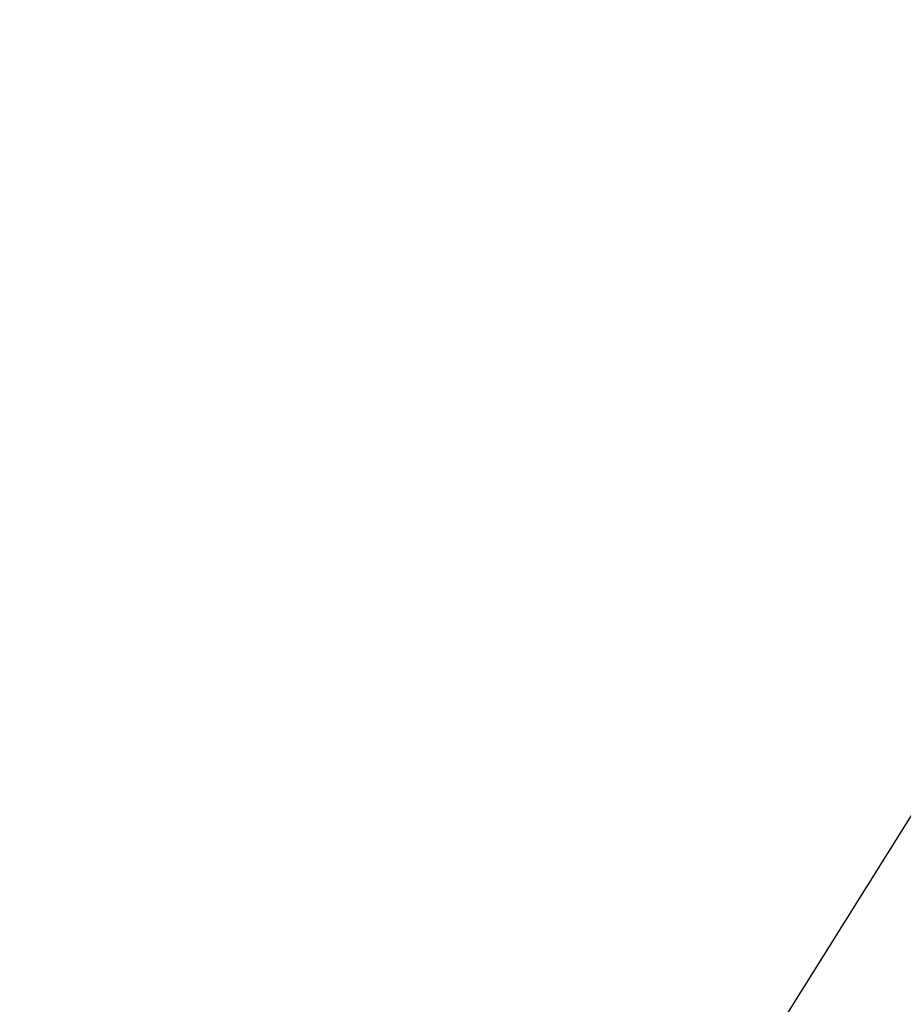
# Model space of a CAD drawing. Header units: centimetres. Extents: x 7.7 to 42, y -29.8 to 57.3.
# Tile 25 of 256: x 34.8065 to 34.8686, y -25.6826 to -25.6133. Entities that reach past the tile are written whole.
import ezdxf

# ---------------------------------------------------------------- set-up
doc = ezdxf.new("R2010")
doc.units = ezdxf.units.CM
doc.layers.add('1071', color=7, linetype='Continuous', true_color=0x086e87)

msp = doc.modelspace()

# ---------------------------------------------------------------- meshes
at = {"layer": '1071', "color": 254, "true_color": 0xcad1ee}
mesh = msp.add_polyface(dxfattribs=at)
corners = [(34.886868, -25.641033, 81.34079), (35.305023, -25.741316, 81.647972), (34.880188, -25.597708, 81.643478), (35.32869, -25.785078, 81.345406), (35.768307, -25.80092, 81.651718), (35.796463, -25.839468, 81.349113), (35.011703, -25.281189, 82.5634), (35.329914, -25.615814, 82.115402), (35.375069, -25.404016, 82.567245), (34.92767, -25.479843, 82.111145), (35.768566, -25.672249, 82.118942), (35.771317, -25.454998, 82.570442), (35.265141, -25.92448, 81.346649), (34.886868, -25.641033, 81.34079), (34.80648, -25.769438, 81.341797), (35.32869, -25.785078, 81.345406), (35.765316, -25.988831, 81.350693), (35.796463, -25.839468, 81.349113), (35.265141, -25.92448, 81.346649), (35.765968, -25.990023, 81.250702), (35.765316, -25.988831, 81.350693), (35.265797, -25.925673, 81.246658), (34.80648, -25.769438, 81.341797), (34.926212, -25.554241, 81.240005), (35.297165, -25.932772, 81.246948), (34.827141, -25.779531, 81.24205), (35.34996, -25.692394, 81.244431), (35.794796, -25.990633, 81.2509), (35.798603, -25.74456, 81.247986), (35.34996, -25.692394, 81.244431), (35.771084, -25.702847, 81.632324), (35.798603, -25.74456, 81.247986), (35.327469, -25.645775, 81.628738), (34.926212, -25.554241, 81.240005), (34.920677, -25.508265, 81.624435), (35.351276, -25.525682, 82.077576), (34.966095, -25.395479, 82.073502), (35.394451, -25.323082, 82.511551), (35.77132, -25.579723, 82.080971), (35.773937, -25.371906, 82.514618)]
mesh.append_faces([[corners[k] for k in face] for face in [(0, 1, 2), (3, 1, 0), (3, 4, 1), (5, 4, 3), (6, 7, 8), (7, 6, 9), (9, 1, 7), (1, 9, 2), (8, 10, 11), (10, 8, 7), (7, 4, 10), (4, 7, 1), (12, 13, 14), (12, 15, 13), (16, 15, 12), (16, 17, 15), (18, 19, 20), (18, 21, 19), (22, 21, 18), (23, 24, 25), (26, 24, 23), (26, 27, 24), (28, 27, 26), (29, 30, 31), (29, 32, 30), (33, 32, 29), (33, 34, 32), (34, 35, 32), (35, 34, 36), (36, 37, 35), (32, 38, 30), (38, 32, 35), (35, 39, 38), (39, 35, 37)]], dxfattribs={"color": 254})

doc.saveas('drawing.dxf')
